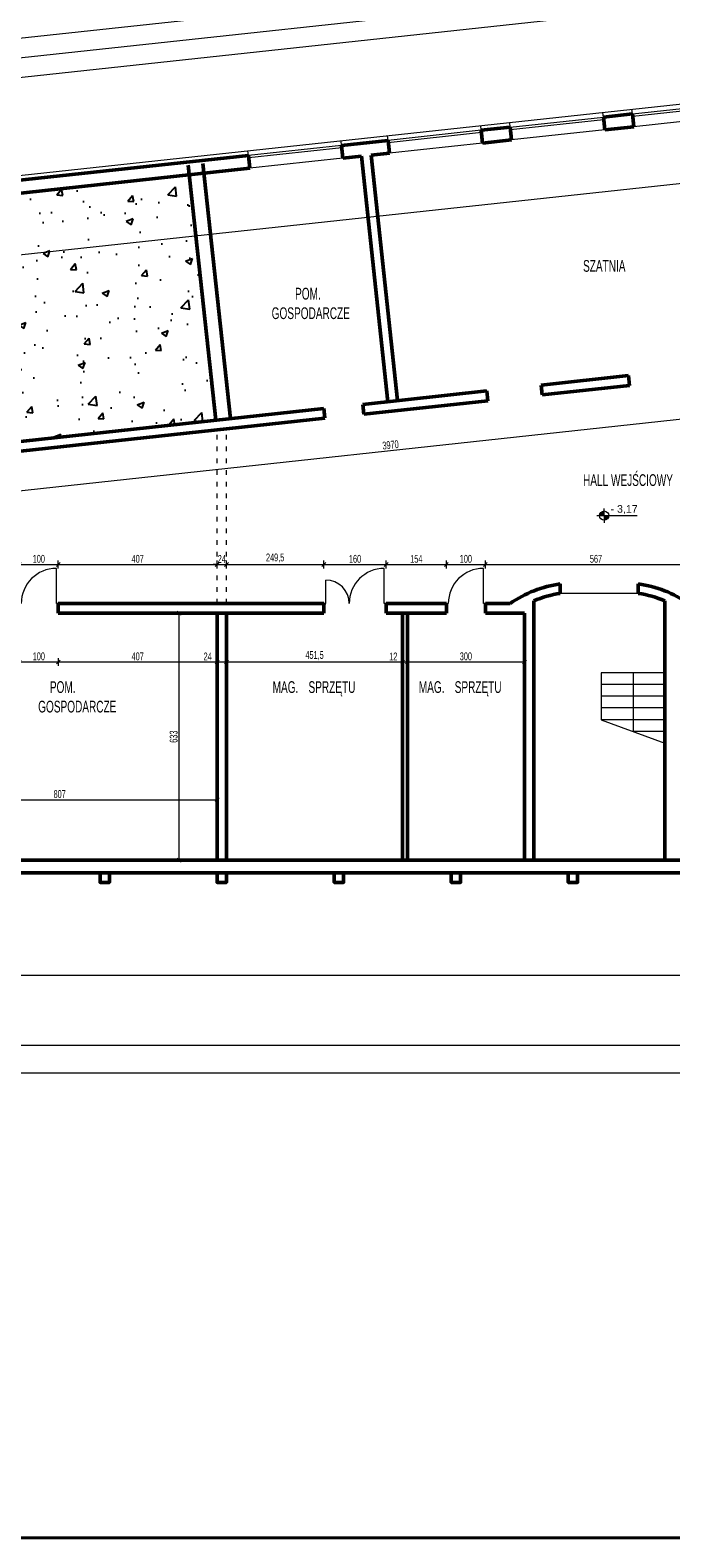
# Model space of a CAD drawing. Header units: millimetres. Extents: x 72202 to 304796, y 21658 to 519946.
# Tile 61 of 95: x 202846 to 204488, y 219413 to 223279. Entities that reach past the tile are written whole.
import ezdxf

# ---------------------------------------------------------------- set-up
doc = ezdxf.new("R2010")
doc.units = ezdxf.units.MM
doc.linetypes.add('ACAD_ISO03W100', pattern=[30, 12, -18])
doc.layers.get('Defpoints').update_dxf_attribs({"color": 3})
for name, color, linetype, lineweight in [('linia - gruba - projektowana', 170, 'Continuous', 50), ('linia - rzut - cienka', 250, 'Continuous', 18), ('linia - ściany do wyburzenia', 9, 'Continuous', 5), ('LINIA CIENKA', 7, 'Continuous', 13), ('LINIA WYMIAROWANIE', 1, 'Continuous', 9), ('OPISY', 251, 'Continuous', 9)]:
    doc.layers.add(name, color=color, linetype=linetype, lineweight=lineweight)
doc.layers.add('LINIA-NIE DRUKOWAĆ', color=3, linetype='Continuous', lineweight=20, plot=False)
doc.styles.add('simplex', font='arial.ttf')
doc.styles.get("Standard").update_dxf_attribs({"font": 'ARIALN.TTF', "width": 0.75})
doc.dimstyles.new('sebek100', dxfattribs={"dimtxt": 17, "dimasz": 10, "dimexe": 10, "dimexo": 20, "dimgap": 4, "dimtad": 1, "dimrnd": 0.5, "dimtxsty": 'Standard', "dimblk": 'OBLIQUE', "dimcen": 8, "dimclre": 1, "dimazin": 0, "dimtm": 1e-09, "dimtfac": 1, "dimtix": 1, "dimtmove": 1, "dimatfit": 3, "dimldrblk": 'zas', "dimfxl": 0, "dimtolj": 2, "dimlwd": -1, "dimlwe": -1, "dimarcsym": 0})

# ---------------------------------------------------------------- blocks, each defined once
blk = doc.blocks.new('_Oblique')
at = {"color": 0, "linetype": 'ByBlock', "lineweight": -2}
blk.add_line((-0.5, -0.5), (0.5, 0.5), dxfattribs=at)
blk = doc.blocks.new('*D267')
at = {"layer": 'Defpoints', "color": 0, "lineweight": -3, "ltscale": 4}
for p in [(202818.3, 221796.3), (202918.3, 221796.3), (202918.3, 221658.8)]:
    blk.add_point(p, dxfattribs=at)
at = {"layer": 'LINIA WYMIAROWANIE', "ltscale": 4}
for p, q in [((202818.3, 221668.8), (202818.3, 221648.8)), ((202918.3, 221668.8), (202918.3, 221648.8))]:
    blk.add_line(p, q, dxfattribs=at)
at = {"layer": 'LINIA WYMIAROWANIE', "color": 0, "ltscale": 4}
blk.add_line((202818.3, 221658.8), (202918.3, 221658.8), dxfattribs=at)
at = {"layer": 'LINIA WYMIAROWANIE', "color": 0, "ltscale": 4, "xscale": 10, "yscale": 10, "zscale": 10, "rotation": 180}
blk.add_blockref('_Oblique', (202818.3, 221658.8), dxfattribs=at)
at = {"layer": 'LINIA WYMIAROWANIE', "color": 0, "ltscale": 4, "xscale": 10, "yscale": 10, "zscale": 10}
blk.add_blockref('_Oblique', (202918.3, 221658.8), dxfattribs=at)
at = {"layer": 'LINIA WYMIAROWANIE', "color": 0, "lineweight": -3, "ltscale": 4, "insert": (202868.3, 221673.1), "char_height": 20, "attachment_point": 5}
blk.add_mtext('\\A2;100', dxfattribs=at)
blk = doc.blocks.new('zas')
blk = doc.blocks.new('*D268')
at = {"layer": 'Defpoints', "color": 0, "lineweight": -3, "ltscale": 4}
for p in [(202918.3, 221796.3), (203325.3, 221750.8), (203325.3, 221658.8)]:
    blk.add_point(p, dxfattribs=at)
at = {"layer": 'LINIA WYMIAROWANIE', "ltscale": 4}
for p, q in [((202918.3, 221668.8), (202918.3, 221648.8)), ((203325.3, 221668.8), (203325.3, 221648.8))]:
    blk.add_line(p, q, dxfattribs=at)
at = {"layer": 'LINIA WYMIAROWANIE', "color": 0, "ltscale": 4}
blk.add_line((202918.3, 221658.8), (203325.3, 221658.8), dxfattribs=at)
at = {"layer": 'LINIA WYMIAROWANIE', "color": 0, "ltscale": 4, "xscale": 10, "yscale": 10, "zscale": 10, "rotation": 180}
blk.add_blockref('_Oblique', (202918.3, 221658.8), dxfattribs=at)
at = {"layer": 'LINIA WYMIAROWANIE', "color": 0, "ltscale": 4, "xscale": 10, "yscale": 10, "zscale": 10}
blk.add_blockref('_Oblique', (203325.3, 221658.8), dxfattribs=at)
at = {"layer": 'LINIA WYMIAROWANIE', "color": 0, "lineweight": -3, "ltscale": 4, "insert": (203121.8, 221673.1), "char_height": 20, "attachment_point": 5}
blk.add_mtext('\\A2;407', dxfattribs=at)
blk = doc.blocks.new('*D269')
at = {"layer": 'Defpoints', "color": 0, "lineweight": -3, "ltscale": 4}
for p in [(203325.3, 221750.8), (203349.3, 221753.4), (203349.3, 221658.8)]:
    blk.add_point(p, dxfattribs=at)
at = {"layer": 'LINIA WYMIAROWANIE', "ltscale": 4}
for p, q in [((203325.3, 221668.8), (203325.3, 221648.8)), ((203349.3, 221668.8), (203349.3, 221648.8))]:
    blk.add_line(p, q, dxfattribs=at)
at = {"layer": 'LINIA WYMIAROWANIE', "color": 0, "ltscale": 4}
for p, q in [((203288.1, 221658.8), (203325.3, 221658.8)), ((203325.3, 221658.8), (203349.3, 221658.8))]:
    blk.add_line(p, q, dxfattribs=at)
at = {"layer": 'LINIA WYMIAROWANIE', "color": 0, "ltscale": 4, "xscale": 10, "yscale": 10, "zscale": 10, "rotation": 180}
blk.add_blockref('_Oblique', (203325.3, 221658.8), dxfattribs=at)
at = {"layer": 'LINIA WYMIAROWANIE', "color": 0, "ltscale": 4, "xscale": 10, "yscale": 10, "zscale": 10}
blk.add_blockref('_Oblique', (203349.3, 221658.8), dxfattribs=at)
at = {"layer": 'LINIA WYMIAROWANIE', "color": 0, "lineweight": -3, "ltscale": 4, "insert": (203301, 221672.9), "char_height": 20, "attachment_point": 5}
blk.add_mtext('\\A2;24', dxfattribs=at)
blk = doc.blocks.new('*D270')
at = {"layer": 'Defpoints', "color": 0, "lineweight": -3, "ltscale": 4}
for p in [(203349.3, 221753.4), (203800.8, 221750.4), (203800.8, 221658.8)]:
    blk.add_point(p, dxfattribs=at)
at = {"layer": 'LINIA WYMIAROWANIE', "ltscale": 4}
for p, q in [((203349.3, 221668.8), (203349.3, 221648.8)), ((203800.8, 221668.8), (203800.8, 221648.8))]:
    blk.add_line(p, q, dxfattribs=at)
at = {"layer": 'LINIA WYMIAROWANIE', "color": 0, "ltscale": 4}
blk.add_line((203349.3, 221658.8), (203800.8, 221658.8), dxfattribs=at)
at = {"layer": 'LINIA WYMIAROWANIE', "color": 0, "ltscale": 4, "xscale": 10, "yscale": 10, "zscale": 10, "rotation": 180}
blk.add_blockref('_Oblique', (203349.3, 221658.8), dxfattribs=at)
at = {"layer": 'LINIA WYMIAROWANIE', "color": 0, "ltscale": 4, "xscale": 10, "yscale": 10, "zscale": 10}
blk.add_blockref('_Oblique', (203800.8, 221658.8), dxfattribs=at)
at = {"layer": 'LINIA WYMIAROWANIE', "color": 0, "lineweight": -3, "ltscale": 4, "insert": (203575, 221674.9), "char_height": 20, "attachment_point": 5}
blk.add_mtext('\\A2;451,5', dxfattribs=at)
blk = doc.blocks.new('*D271')
at = {"layer": 'Defpoints', "color": 0, "lineweight": -3, "ltscale": 4}
for p in [(203800.8, 221750.4), (203812.8, 221760.3), (203812.8, 221658.8)]:
    blk.add_point(p, dxfattribs=at)
at = {"layer": 'LINIA WYMIAROWANIE', "ltscale": 4}
for p, q in [((203800.8, 221668.8), (203800.8, 221648.8)), ((203812.8, 221668.8), (203812.8, 221648.8))]:
    blk.add_line(p, q, dxfattribs=at)
at = {"layer": 'LINIA WYMIAROWANIE', "color": 0, "ltscale": 4}
for p, q in [((203764.6, 221658.8), (203800.8, 221658.8)), ((203800.8, 221658.8), (203812.8, 221658.8))]:
    blk.add_line(p, q, dxfattribs=at)
at = {"layer": 'LINIA WYMIAROWANIE', "color": 0, "ltscale": 4, "xscale": 10, "yscale": 10, "zscale": 10, "rotation": 180}
blk.add_blockref('_Oblique', (203800.8, 221658.8), dxfattribs=at)
at = {"layer": 'LINIA WYMIAROWANIE', "color": 0, "ltscale": 4, "xscale": 10, "yscale": 10, "zscale": 10}
blk.add_blockref('_Oblique', (203812.8, 221658.8), dxfattribs=at)
at = {"layer": 'LINIA WYMIAROWANIE', "color": 0, "lineweight": -3, "ltscale": 4, "insert": (203776.8, 221672.9), "char_height": 20, "attachment_point": 5}
blk.add_mtext('\\A2;12', dxfattribs=at)
blk = doc.blocks.new('*D272')
at = {"layer": 'Defpoints', "color": 0, "lineweight": -3, "ltscale": 4}
for p in [(203812.8, 221760.3), (204112.8, 221757.5), (204112.8, 221658.8)]:
    blk.add_point(p, dxfattribs=at)
at = {"layer": 'LINIA WYMIAROWANIE', "ltscale": 4}
for p, q in [((203812.8, 221668.8), (203812.8, 221648.8)), ((204112.8, 221668.8), (204112.8, 221648.8))]:
    blk.add_line(p, q, dxfattribs=at)
at = {"layer": 'LINIA WYMIAROWANIE', "color": 0, "ltscale": 4}
blk.add_line((203812.8, 221658.8), (204112.8, 221658.8), dxfattribs=at)
at = {"layer": 'LINIA WYMIAROWANIE', "color": 0, "ltscale": 4, "xscale": 10, "yscale": 10, "zscale": 10, "rotation": 180}
blk.add_blockref('_Oblique', (203812.8, 221658.8), dxfattribs=at)
at = {"layer": 'LINIA WYMIAROWANIE', "color": 0, "ltscale": 4, "xscale": 10, "yscale": 10, "zscale": 10}
blk.add_blockref('_Oblique', (204112.8, 221658.8), dxfattribs=at)
at = {"layer": 'LINIA WYMIAROWANIE', "color": 0, "lineweight": -3, "ltscale": 4, "insert": (203962.8, 221673.1), "char_height": 20, "attachment_point": 5}
blk.add_mtext('\\A2;300', dxfattribs=at)
blk = doc.blocks.new('*D258')
at = {"layer": 'Defpoints', "color": 0, "lineweight": -3, "ltscale": 4}
for p in [(202918.3, 221908.8), (202818.3, 221796.3), (202918.3, 221796.3)]:
    blk.add_point(p, dxfattribs=at)
at = {"layer": 'LINIA WYMIAROWANIE', "ltscale": 4}
for p, q in [((202818.3, 221898.8), (202818.3, 221918.8)), ((202918.3, 221898.8), (202918.3, 221918.8))]:
    blk.add_line(p, q, dxfattribs=at)
at = {"layer": 'LINIA WYMIAROWANIE', "color": 0, "ltscale": 4}
blk.add_line((202818.3, 221908.8), (202918.3, 221908.8), dxfattribs=at)
at = {"layer": 'LINIA WYMIAROWANIE', "color": 0, "ltscale": 4, "xscale": 10, "yscale": 10, "zscale": 10, "rotation": 180}
blk.add_blockref('_Oblique', (202818.3, 221908.8), dxfattribs=at)
at = {"layer": 'LINIA WYMIAROWANIE', "color": 0, "ltscale": 4, "xscale": 10, "yscale": 10, "zscale": 10}
blk.add_blockref('_Oblique', (202918.3, 221908.8), dxfattribs=at)
at = {"layer": 'LINIA WYMIAROWANIE', "color": 0, "lineweight": -3, "ltscale": 4, "insert": (202868.3, 221923.1), "char_height": 20, "attachment_point": 5}
blk.add_mtext('\\A2;100', dxfattribs=at)
blk = doc.blocks.new('*D276')
at = {"layer": 'Defpoints', "color": 0, "lineweight": -3, "ltscale": 4}
for p in [(203325.3, 221908.8), (203325.3, 221830.3), (202918.3, 221796.3)]:
    blk.add_point(p, dxfattribs=at)
at = {"layer": 'LINIA WYMIAROWANIE', "ltscale": 4}
for p, q in [((202918.3, 221898.8), (202918.3, 221918.8)), ((203325.3, 221898.8), (203325.3, 221918.8))]:
    blk.add_line(p, q, dxfattribs=at)
at = {"layer": 'LINIA WYMIAROWANIE', "color": 0, "ltscale": 4}
blk.add_line((202918.3, 221908.8), (203325.3, 221908.8), dxfattribs=at)
at = {"layer": 'LINIA WYMIAROWANIE', "color": 0, "ltscale": 4, "xscale": 10, "yscale": 10, "zscale": 10, "rotation": 180}
blk.add_blockref('_Oblique', (202918.3, 221908.8), dxfattribs=at)
at = {"layer": 'LINIA WYMIAROWANIE', "color": 0, "ltscale": 4, "xscale": 10, "yscale": 10, "zscale": 10}
blk.add_blockref('_Oblique', (203325.3, 221908.8), dxfattribs=at)
at = {"layer": 'LINIA WYMIAROWANIE', "color": 0, "lineweight": -3, "ltscale": 4, "insert": (203121.8, 221923.1), "char_height": 20, "attachment_point": 5}
blk.add_mtext('\\A2;407', dxfattribs=at)
blk = doc.blocks.new('*D277')
at = {"layer": 'Defpoints', "color": 0, "lineweight": -3, "ltscale": 4}
for p in [(203349.3, 221908.8), (203325.3, 221830.3), (203349.3, 221854.8)]:
    blk.add_point(p, dxfattribs=at)
at = {"layer": 'LINIA WYMIAROWANIE', "color": 0, "ltscale": 4}
for p, q in [((203325.3, 221908.8), (203315.3, 221908.8)), ((203325.3, 221908.8), (203349.3, 221908.8)), ((203349.3, 221908.8), (203359.3, 221908.8))]:
    blk.add_line(p, q, dxfattribs=at)
at = {"layer": 'LINIA WYMIAROWANIE', "ltscale": 4}
for p, q in [((203325.3, 221898.8), (203325.3, 221918.8)), ((203349.3, 221898.8), (203349.3, 221918.8))]:
    blk.add_line(p, q, dxfattribs=at)
at = {"layer": 'LINIA WYMIAROWANIE', "color": 0, "ltscale": 4, "xscale": 10, "yscale": 10, "zscale": 10}
blk.add_blockref('_Oblique', (203325.3, 221908.8), dxfattribs=at)
at = {"layer": 'LINIA WYMIAROWANIE', "color": 0, "ltscale": 4, "xscale": 10, "yscale": 10, "zscale": 10, "rotation": 180}
blk.add_blockref('_Oblique', (203349.3, 221908.8), dxfattribs=at)
at = {"layer": 'LINIA WYMIAROWANIE', "color": 0, "lineweight": -3, "ltscale": 4, "insert": (203337.3, 221922.9), "char_height": 20, "attachment_point": 5}
blk.add_mtext('\\A2;24', dxfattribs=at)
blk = doc.blocks.new('*D278')
at = {"layer": 'Defpoints', "color": 0, "lineweight": -3, "ltscale": 4}
for p in [(203598.8, 221908.8), (203349.3, 221854.8), (203598.8, 221796.3)]:
    blk.add_point(p, dxfattribs=at)
at = {"layer": 'LINIA WYMIAROWANIE', "ltscale": 4}
for p, q in [((203349.3, 221898.8), (203349.3, 221918.8)), ((203598.8, 221898.8), (203598.8, 221918.8))]:
    blk.add_line(p, q, dxfattribs=at)
at = {"layer": 'LINIA WYMIAROWANIE', "color": 0, "ltscale": 4}
blk.add_line((203349.3, 221908.8), (203598.8, 221908.8), dxfattribs=at)
at = {"layer": 'LINIA WYMIAROWANIE', "color": 0, "ltscale": 4, "xscale": 10, "yscale": 10, "zscale": 10, "rotation": 180}
blk.add_blockref('_Oblique', (203349.3, 221908.8), dxfattribs=at)
at = {"layer": 'LINIA WYMIAROWANIE', "color": 0, "ltscale": 4, "xscale": 10, "yscale": 10, "zscale": 10}
blk.add_blockref('_Oblique', (203598.8, 221908.8), dxfattribs=at)
at = {"layer": 'LINIA WYMIAROWANIE', "color": 0, "lineweight": -3, "ltscale": 4, "insert": (203474, 221924.9), "char_height": 20, "attachment_point": 5}
blk.add_mtext('\\A2;249,5', dxfattribs=at)
blk = doc.blocks.new('*D279')
at = {"layer": 'Defpoints', "color": 0, "lineweight": -3, "ltscale": 4}
for p in [(203758.8, 221908.8), (203598.8, 221796.3), (203758.8, 221796.3)]:
    blk.add_point(p, dxfattribs=at)
at = {"layer": 'LINIA WYMIAROWANIE', "ltscale": 4}
for p, q in [((203598.8, 221898.8), (203598.8, 221918.8)), ((203758.8, 221898.8), (203758.8, 221918.8))]:
    blk.add_line(p, q, dxfattribs=at)
at = {"layer": 'LINIA WYMIAROWANIE', "color": 0, "ltscale": 4}
blk.add_line((203598.8, 221908.8), (203758.8, 221908.8), dxfattribs=at)
at = {"layer": 'LINIA WYMIAROWANIE', "color": 0, "ltscale": 4, "xscale": 10, "yscale": 10, "zscale": 10, "rotation": 180}
blk.add_blockref('_Oblique', (203598.8, 221908.8), dxfattribs=at)
at = {"layer": 'LINIA WYMIAROWANIE', "color": 0, "ltscale": 4, "xscale": 10, "yscale": 10, "zscale": 10}
blk.add_blockref('_Oblique', (203758.8, 221908.8), dxfattribs=at)
at = {"layer": 'LINIA WYMIAROWANIE', "color": 0, "lineweight": -3, "ltscale": 4, "insert": (203678.8, 221923.1), "char_height": 20, "attachment_point": 5}
blk.add_mtext('\\A2;160', dxfattribs=at)
blk = doc.blocks.new('*D280')
at = {"layer": 'Defpoints', "color": 0, "lineweight": -3, "ltscale": 4}
for p in [(203912.8, 221908.8), (203758.8, 221796.3), (203912.8, 221796.3)]:
    blk.add_point(p, dxfattribs=at)
at = {"layer": 'LINIA WYMIAROWANIE', "ltscale": 4}
for p, q in [((203758.8, 221898.8), (203758.8, 221918.8)), ((203912.8, 221898.8), (203912.8, 221918.8))]:
    blk.add_line(p, q, dxfattribs=at)
at = {"layer": 'LINIA WYMIAROWANIE', "color": 0, "ltscale": 4}
blk.add_line((203758.8, 221908.8), (203912.8, 221908.8), dxfattribs=at)
at = {"layer": 'LINIA WYMIAROWANIE', "color": 0, "ltscale": 4, "xscale": 10, "yscale": 10, "zscale": 10, "rotation": 180}
blk.add_blockref('_Oblique', (203758.8, 221908.8), dxfattribs=at)
at = {"layer": 'LINIA WYMIAROWANIE', "color": 0, "ltscale": 4, "xscale": 10, "yscale": 10, "zscale": 10}
blk.add_blockref('_Oblique', (203912.8, 221908.8), dxfattribs=at)
at = {"layer": 'LINIA WYMIAROWANIE', "color": 0, "lineweight": -3, "ltscale": 4, "insert": (203835.8, 221923.1), "char_height": 20, "attachment_point": 5}
blk.add_mtext('\\A2;154', dxfattribs=at)
blk = doc.blocks.new('*D281')
at = {"layer": 'Defpoints', "color": 0, "lineweight": -3, "ltscale": 4}
for p in [(204012.8, 221908.8), (203912.8, 221796.3), (204012.8, 221796.3)]:
    blk.add_point(p, dxfattribs=at)
at = {"layer": 'LINIA WYMIAROWANIE', "ltscale": 4}
for p, q in [((203912.8, 221898.8), (203912.8, 221918.8)), ((204012.8, 221898.8), (204012.8, 221918.8))]:
    blk.add_line(p, q, dxfattribs=at)
at = {"layer": 'LINIA WYMIAROWANIE', "color": 0, "ltscale": 4}
blk.add_line((203912.8, 221908.8), (204012.8, 221908.8), dxfattribs=at)
at = {"layer": 'LINIA WYMIAROWANIE', "color": 0, "ltscale": 4, "xscale": 10, "yscale": 10, "zscale": 10, "rotation": 180}
blk.add_blockref('_Oblique', (203912.8, 221908.8), dxfattribs=at)
at = {"layer": 'LINIA WYMIAROWANIE', "color": 0, "ltscale": 4, "xscale": 10, "yscale": 10, "zscale": 10}
blk.add_blockref('_Oblique', (204012.8, 221908.8), dxfattribs=at)
at = {"layer": 'LINIA WYMIAROWANIE', "color": 0, "lineweight": -3, "ltscale": 4, "insert": (203962.8, 221923.1), "char_height": 20, "attachment_point": 5}
blk.add_mtext('\\A2;100', dxfattribs=at)
blk = doc.blocks.new('*D282')
at = {"layer": 'Defpoints', "color": 0, "lineweight": -3, "ltscale": 4}
for p in [(204579.8, 221908.8), (204012.8, 221796.3), (204579.8, 221797.6)]:
    blk.add_point(p, dxfattribs=at)
at = {"layer": 'LINIA WYMIAROWANIE', "ltscale": 4}
for p, q in [((204012.8, 221898.8), (204012.8, 221918.8)), ((204579.8, 221898.8), (204579.8, 221918.8))]:
    blk.add_line(p, q, dxfattribs=at)
at = {"layer": 'LINIA WYMIAROWANIE', "color": 0, "ltscale": 4}
blk.add_line((204012.8, 221908.8), (204579.8, 221908.8), dxfattribs=at)
at = {"layer": 'LINIA WYMIAROWANIE', "color": 0, "ltscale": 4, "xscale": 10, "yscale": 10, "zscale": 10, "rotation": 180}
blk.add_blockref('_Oblique', (204012.8, 221908.8), dxfattribs=at)
at = {"layer": 'LINIA WYMIAROWANIE', "color": 0, "ltscale": 4, "xscale": 10, "yscale": 10, "zscale": 10}
blk.add_blockref('_Oblique', (204579.8, 221908.8), dxfattribs=at)
at = {"layer": 'LINIA WYMIAROWANIE', "color": 0, "lineweight": -3, "ltscale": 4, "insert": (204296.3, 221923.1), "char_height": 20, "attachment_point": 5}
blk.add_mtext('\\A2;567', dxfattribs=at)
blk = doc.blocks.new('*D285')
at = {"layer": 'Defpoints', "color": 0, "lineweight": -3, "ltscale": 4}
for p in [(205734.2, 222514.4), (205745, 222415), (201786.8, 222086.8)]:
    blk.add_point(p, dxfattribs=at)
at = {"layer": 'LINIA WYMIAROWANIE', "color": 0, "ltscale": 4}
blk.add_line((201797.6, 221987.4), (205745, 222415), dxfattribs=at)
at = {"layer": 'LINIA WYMIAROWANIE', "ltscale": 4}
for p, q in [((205743.9, 222424.9), (205746.1, 222405.1)), ((201796.5, 221997.4), (201798.6, 221977.5))]:
    blk.add_line(p, q, dxfattribs=at)
at = {"layer": 'LINIA WYMIAROWANIE', "color": 0, "ltscale": 4, "xscale": 10, "yscale": 10, "zscale": 10}
for p, rotation in [((205745, 222415), 6.182017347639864), ((201797.6, 221987.4), 186.1820173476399)]:
    blk.add_blockref('_Oblique', p, dxfattribs=dict(at, rotation=rotation))
at = {"layer": 'LINIA WYMIAROWANIE', "color": 0, "lineweight": -3, "ltscale": 4, "insert": (203769.8, 222215.3), "char_height": 20, "attachment_point": 5, "rotation": 6.182}
blk.add_mtext('\\A2;3970', dxfattribs=at)
blk = doc.blocks.new('*D289')
at = {"layer": 'Defpoints', "color": 0, "lineweight": -3, "ltscale": 4}
for p in [(202518.3, 221279.9), (203325.3, 221305.8), (203325.3, 221219.7)]:
    blk.add_point(p, dxfattribs=at)
at = {"layer": 'LINIA WYMIAROWANIE', "ltscale": 4}
for p, q in [((202518.3, 221299.9), (202518.3, 221315.8)), ((203325.3, 221295.8), (203325.3, 221315.8))]:
    blk.add_line(p, q, dxfattribs=at)
at = {"layer": 'LINIA WYMIAROWANIE', "color": 0, "ltscale": 4}
blk.add_line((202518.3, 221305.8), (203325.3, 221305.8), dxfattribs=at)
at = {"layer": 'LINIA WYMIAROWANIE', "color": 0, "ltscale": 4, "xscale": 10, "yscale": 10, "zscale": 10, "rotation": 180}
blk.add_blockref('_Oblique', (202518.3, 221305.8), dxfattribs=at)
at = {"layer": 'LINIA WYMIAROWANIE', "color": 0, "ltscale": 4, "xscale": 10, "yscale": 10, "zscale": 10}
blk.add_blockref('_Oblique', (203325.3, 221305.8), dxfattribs=at)
at = {"layer": 'LINIA WYMIAROWANIE', "color": 0, "lineweight": -3, "ltscale": 4, "insert": (202921.8, 221320.1), "char_height": 20, "attachment_point": 5}
blk.add_mtext('\\A2;807', dxfattribs=at)
blk = doc.blocks.new('*D290')
at = {"layer": 'Defpoints', "color": 0, "lineweight": -3, "ltscale": 4}
for p in [(203228.2, 221783.8), (203325.3, 221783.8), (203325.3, 221150.8)]:
    blk.add_point(p, dxfattribs=at)
at = {"layer": 'LINIA WYMIAROWANIE', "ltscale": 4}
for p, q in [((203238.2, 221783.8), (203218.2, 221783.8)), ((203238.2, 221150.8), (203218.2, 221150.8))]:
    blk.add_line(p, q, dxfattribs=at)
at = {"layer": 'LINIA WYMIAROWANIE', "color": 0, "ltscale": 4}
blk.add_line((203228.2, 221150.8), (203228.2, 221783.8), dxfattribs=at)
at = {"layer": 'LINIA WYMIAROWANIE', "color": 0, "ltscale": 4, "xscale": 10, "yscale": 10, "zscale": 10}
for p, rotation in [((203228.2, 221783.8), 90), ((203228.2, 221150.8), 270)]:
    blk.add_blockref('_Oblique', p, dxfattribs=dict(at, rotation=rotation))
at = {"layer": 'LINIA WYMIAROWANIE', "color": 0, "lineweight": -3, "ltscale": 4, "insert": (203214, 221467.3), "char_height": 20, "attachment_point": 5, "rotation": 90}
blk.add_mtext('\\A2;633', dxfattribs=at)

msp = doc.modelspace()

# ---------------------------------------------------------------- hatches: boundary and pattern name
at = {"layer": 'linia - ściany do wyburzenia', "lineweight": -3, "ltscale": 1.2}
h = msp.add_hatch(dxfattribs=at)
h.set_pattern_fill('AR-CONC', color=256)
h.set_pattern_definition([(50, (54647.69, 17026.8), (182.18467, -15.939086), [19.05, -209.55]), (355, (54647.69, 17026.8), (-35.24342, 191.05685), [15.24, -167.64058]), (100.451445, (54662.87, 17025.47), (146.94125, 175.11775), [16.19001, -178.09024]), (46.1842, (54647.69, 17077.6), (271.07904, -42.04233), [28.575, -314.325]), (96.63556, (54670.28, 17074.1), (237.40413, 247.42612), [24.28502, -267.1356]), (351.18415, (54647.69, 17077.6), (237.40413, 247.42612), [22.85997, -251.45973]), (21, (54673.09, 17064.9), (151.61439, -102.2652), [19.05, -209.55]), (326, (54673.09, 17064.9), (61.80203, 184.18797), [15.24, -167.64]), (71.451445, (54685.72, 17056.38), (213.41642, 81.92277), [16.19001, -178.08994]), (37.5, (54647.686, 17026.8), (3.088603, 84.555039), [0, -165.608, 0, -170.18, 0, -168.275]), (7.5, (54647.69, 17026.8), (66.819663, 100.180575), [0, -97.028, 0, -161.798, 0, -64.135]), (327.5, (54591.044, 17026.8), (135.590595, -5.728744), [0, -63.5, 0, -198.12, 0, -262.89]), (317.5, (54565.64, 17026.8), (148.12918, 25.42649), [0, -82.55, 0, -131.572, 0, -186.69])])
h.paths.add_polyline_path([(203253.976, 222907.607), (202736.006, 222851.502), (202711.151, 222848.81), (202558.314, 222973.329), (202437.751, 222819.196), (201454.999, 222712.747), (201523.165, 222083.428), (203322.142, 222278.288)])
at = {"layer": 'OPISY'}
h = msp.add_hatch(color=256, dxfattribs=at)
edge = h.paths.add_edge_path()
edge.add_line((204317.21, 222033.979), (204317.21, 222045.934))
edge.add_arc((204317.21, 222033.979), 11.954, 90, 180.185208)
edge.add_line((204305.255, 222033.941), (204317.21, 222033.979))
edge = h.paths.add_edge_path()
edge.add_arc((204317.21, 222033.979), 11.954, 269.966892, 359.748577)
edge.add_line((204329.164, 222033.927), (204317.21, 222033.979))
edge.add_line((204317.21, 222033.979), (204317.203, 222022.025))
h = msp.add_hatch(color=256, dxfattribs=at)
h.paths.add_polyline_path([(204317.21, 222033.979), (204317.21, 222042.483, 0.41421356), (204308.706, 222033.979)])
h.paths.add_polyline_path([(204317.21, 222025.476, 0.41421356), (204325.713, 222033.979), (204317.21, 222033.979)])

# ---------------------------------------------------------------- linework, layer by layer
at = {"layer": 'linia - gruba - projektowana'}
for p, q in [((204389.748, 223063.918), (204315.184, 223055.841)), ((204389.748, 223063.918), (204393.312, 223031.017)), ((204002.026, 223021.827), (204076.59, 223029.903)), ((204002.026, 223021.827), (204005.58, 222989.019)), ((204076.59, 223029.903), (204080.144, 222997.095)), ((204315.174, 223055.934), (204318.748, 223022.94)), ((204393.312, 223031.017), (204318.748, 223022.94)), ((203644.12, 222983.059), (203763.422, 222995.982)), ((203644.12, 222983.059), (203647.673, 222950.251)), ((203763.422, 222995.982), (203766.976, 222963.174)), ((204005.58, 222989.019), (204080.144, 222997.095)), ((202779.179, 222889.371), (203405.515, 222957.214)), ((203405.515, 222957.214), (203409.069, 222924.406)), ((203647.673, 222950.251), (203694.897, 222955.366)), ((203694.897, 222955.366), (203763.063, 222326.047)), ((203719.752, 222958.058), (203766.976, 222963.174)), ((203719.752, 222958.058), (203787.918, 222328.739)), ((202782.733, 222856.563), (203409.069, 222924.406)), ((203251.284, 222932.462), (203322.142, 222278.288)), ((203289.063, 222936.554), (203359.921, 222282.38)), ((204155.766, 222368.584), (204379.458, 222392.813)), ((204158.458, 222343.729), (204155.766, 222368.584)), ((204158.458, 222343.729), (204382.15, 222367.959)), ((204382.15, 222367.959), (204379.458, 222392.813)), ((203698.441, 222319.048), (204016.58, 222353.508)), ((203701.133, 222294.193), (204019.273, 222328.653)), ((204019.273, 222328.653), (204016.58, 222353.508)), ((202505.917, 222189.877), (203599.023, 222308.279)), ((203601.715, 222283.424), (203599.023, 222308.279)), ((203701.133, 222294.193), (203698.441, 222319.048)), ((201786.792, 222086.837), (203601.715, 222283.424)), ((204204.792, 221858.846), (204204.792, 221834.606)), ((204404.792, 221858.846), (204404.792, 221834.606)), ((202918.292, 221808.846), (202959.292, 221808.846)), ((202918.292, 221808.846), (203325.292, 221808.846)), ((202918.292, 221783.846), (203325.292, 221783.846)), ((203287.792, 221808.846), (203598.792, 221808.846)), ((203287.792, 221783.846), (203598.792, 221783.846)), ((203325.292, 221150.846), (203325.292, 221783.846)), ((203349.292, 221150.846), (203349.292, 221783.846)), ((203598.792, 221783.846), (203598.792, 221808.846)), ((203758.792, 221808.846), (203912.792, 221808.846)), ((203758.792, 221783.846), (203758.792, 221808.846)), ((203758.792, 221783.846), (203912.792, 221783.846)), ((203800.792, 221150.846), (203800.792, 221783.846)), ((203812.792, 221150.846), (203812.792, 221783.846)), ((203912.792, 221783.846), (203912.792, 221808.846)), ((204012.792, 221808.846), (204076.292, 221808.846)), ((204012.792, 221783.846), (204012.792, 221808.846)), ((204012.792, 221783.846), (204112.792, 221783.846)), ((204112.792, 221783.846), (204112.792, 221150.846)), ((204136.792, 221815.209), (204136.792, 221150.846)), ((204472.792, 221815.209), (204472.792, 221150.846)), ((202544.292, 221150.846), (202974.292, 221150.846)), ((202974.292, 221150.846), (203100.292, 221150.846)), ((203050.292, 221150.846), (203100.292, 221150.846)), ((203100.292, 221150.846), (205082.839, 221150.846)), ((203100.292, 221117.846), (202069.792, 221118.554)), ((203100.292, 221117.846), (204932.445, 221117.846))]:
    msp.add_line(p, q, dxfattribs=at)
msp.add_lwpolyline([(202918.292, 221783.846), (202918.292, 221808.846)], dxfattribs=at)
for points in [[(203025.292, 221117.846), (203049.292, 221117.846), (203049.292, 221093.846), (203025.292, 221093.846)], [(203325.292, 221117.846), (203349.292, 221117.846), (203349.292, 221093.846), (203325.292, 221093.846)], [(203625.292, 221117.846), (203649.292, 221117.846), (203649.292, 221093.846), (203625.292, 221093.846)], [(203925.292, 221117.846), (203949.292, 221117.846), (203949.292, 221093.846), (203925.292, 221093.846)], [(204225.292, 221117.846), (204249.292, 221117.846), (204249.292, 221093.846), (204225.292, 221093.846)]]:
    msp.add_lwpolyline(points, close=True, dxfattribs=at)
for centre, radius, start, end in [((204244.33, 221567.112), 294.4, 97.718015, 124.804511), ((204244.33, 221567.112), 270.4, 98.407798, 113.434263), ((204365.255, 221567.112), 294.4, 55.195489, 82.281985), ((204365.255, 221567.112), 270.4, 66.565737, 81.592202)]:
    msp.add_arc(centre, radius, start, end, dxfattribs=at)
at = {"layer": 'linia - rzut - cienka', "linetype": 'ACAD_ISO03W100'}
for p, q in [((203325.292, 221808.846), (203325.292, 222253.483)), ((203349.292, 221808.846), (203349.292, 222256.082))]:
    msp.add_line(p, q, dxfattribs=at)
at = {"layer": 'LINIA CIENKA'}
for p, q in [((202728.86, 222895.991), (205703.276, 223218.171)), ((204315.189, 223055.842), (204313.891, 223067.865)), ((204389.748, 223063.918), (204388.451, 223075.942)), ((204389.773, 223063.732), (204628.367, 223089.67)), ((204390.422, 223057.767), (204629.016, 223083.705)), ((204002.026, 223021.827), (203763.422, 222995.982)), ((204002.026, 223021.827), (204000.729, 223033.85)), ((204076.59, 223029.903), (204075.293, 223041.927)), ((204076.595, 223029.904), (204315.189, 223055.842)), ((204077.243, 223023.939), (204315.838, 223049.877)), ((204318.748, 223022.94), (204080.144, 222997.095)), ((204631.926, 223056.768), (204393.322, 223030.923)), ((203644.12, 222983.059), (203405.515, 222957.214)), ((203644.12, 222983.059), (203642.822, 222995.083)), ((203763.422, 222995.982), (203762.124, 223008.005)), ((204002.672, 223015.862), (203764.068, 222990.017)), ((204005.58, 222989.019), (203766.976, 222963.174)), ((203405.515, 222957.214), (203404.218, 222969.238)), ((203644.766, 222977.094), (203406.162, 222951.249)), ((203647.673, 222950.251), (203409.069, 222924.406)), ((202913.292, 221808.846), (202913.292, 221898.846)), ((203753.792, 221808.846), (203753.792, 221898.846)), ((204007.792, 221808.846), (204007.792, 221898.846)), ((203603.792, 221808.846), (203603.792, 221868.846)), ((202918.292, 221808.846), (202913.292, 221808.846)), ((202918.292, 221808.846), (202913.292, 221808.846)), ((203598.792, 221808.846), (203603.792, 221808.846)), ((203758.792, 221808.846), (203753.792, 221808.846)), ((203912.792, 221808.846), (203917.792, 221808.846)), ((204012.792, 221808.846), (204007.792, 221808.846)), ((204309.792, 221630.846), (204309.792, 221510.846)), ((204472.792, 221630.846), (204309.792, 221630.846)), ((204391.292, 221630.846), (204391.292, 221480.846)), ((204472.792, 221600.846), (204309.792, 221600.846)), ((204472.792, 221570.846), (204309.792, 221570.846)), ((204472.792, 221540.846), (204309.792, 221540.846)), ((204472.792, 221510.846), (204309.792, 221510.846)), ((204309.792, 221510.846), (204472.792, 221450.846)), ((204472.792, 221480.846), (204391.292, 221480.846))]:
    msp.add_line(p, q, dxfattribs=at)
msp.add_lwpolyline([(200853.292, 220675.846), (200853.292, 223503.294), (207383.292, 223503.294), (207383.292, 220675.846)], close=True, dxfattribs=at)
for centre, radius, start, end in [((202913.292, 221808.846), 90, 90, 180), ((203753.792, 221808.846), 90, 90, 180), ((204007.792, 221808.846), 90, 90, 180), ((203603.792, 221808.846), 60, 0, 90)]:
    msp.add_arc(centre, radius, start, end, dxfattribs=at)
at = {"layer": 'LINIA WYMIAROWANIE', "lineweight": -3, "ltscale": 1.2}
msp.add_line((203598.792, 221808.846), (203603.792, 221808.846), dxfattribs=at)
at = {"layer": 'LINIA WYMIAROWANIE', "lineweight": 40, "ltscale": 4}
msp.add_lwpolyline([(189252.203, 225352.466), (235397.589, 225352.466), (235397.589, 219413.411), (189252.203, 219413.411)], close=True, dxfattribs=at)
at = {"layer": 'LINIA-NIE DRUKOWAĆ'}
for p, q in [((200920.341, 223052.144), (205665.585, 223566.136)), ((200925.725, 223002.435), (205670.969, 223516.427)), ((200931.11, 222952.726), (205676.354, 223466.718)), ((205680.398, 223011.506), (201129.02, 222518.513))]:
    msp.add_line(p, q, dxfattribs=at)
msp.add_lwpolyline([(200553.292, 223575.846), (200553.292, 220605.846), (207453.292, 220605.846), (207453.292, 223575.846)], close=True, dxfattribs=at)
for points in [[(204472.792, 221815.209), (204404.792, 221834.606), (204204.792, 221834.606), (204136.792, 221815.209), (204136.792, 221150.846), (204472.792, 221150.846), (204472.792, 221815.209)], [(202156.649, 220855.846), (205768.44, 220855.846)]]:
    msp.add_lwpolyline(points, dxfattribs=at)
at = {"layer": 'OPISY'}
for p, q in [((204298.207, 222033.945), (204401.931, 222033.893)), ((204317.21, 222033.979), (204317.199, 222015.934)), ((204317.21, 222033.979), (204317.213, 222051.934)), ((204317.21, 222033.935), (204317.21, 222046.69)), ((204317.21, 222033.935), (204317.21, 222021.18))]:
    msp.add_line(p, q, dxfattribs=at)
msp.add_circle((204317.21, 222033.979), 11.954, dxfattribs=at)

# ---------------------------------------------------------------- texts
at = {"layer": 'OPISY', "char_height": 30, "attachment_point": 1}
for s, insert, width in [('{\\W3.13918; }SZATNIA', (204233.098, 222689.157), 237.09004), ('{\\W6.27837; }POM.\\P{\\W7.848;  }GOSPODARCZE', (203465.08, 222617.982), 237.09004), ('{\\W3.13918; }HALL WEJŚCIOWY', (204233.098, 222140.047), 385.25632), ('{\\W3.13918; }POM.\\P{\\W6.2784;  }GOSPODARCZE', (202866.638, 221609.42), 125.07), ('{\\W3.13918; }MAG.{\\W2.72376; }SPRZĘTU', (203437.579, 221609.42), 425.45892), ('{\\W3.13918; }MAG.{\\W2.72376; }SPRZĘTU', (203812.23, 221609.42), 425.45892)]:
    msp.add_mtext(s, dxfattribs=dict(at, insert=insert, width=width))
at = {"layer": 'OPISY', "insert": (204333.516, 222061.022), "char_height": 19.5, "width": 125.07, "attachment_point": 1, "style": 'simplex'}
msp.add_mtext('- 3,17', dxfattribs=at)

# ---------------------------------------------------------------- dimensions: what is measured, and where the dimension line sits
at = {"layer": 'LINIA WYMIAROWANIE', "lineweight": -3, "ltscale": 4}
dim = msp.add_aligned_dim(p1=(201786.792, 222086.837), p2=(205734.241, 222514.414), distance=-100, text='3970', dimstyle='sebek100', override={"dimtxt": 20, "dimrnd": 0, "dimclre": 256, "dimtfill": 1, "dimarcsym": 2}, dxfattribs=at)
dim.commit()
dim.dimension.update_dxf_attribs({"geometry": '*D285', "text_midpoint": (203769.755, 222215.336)})
for base, p1, p2, picture, middle in [((203598.792, 221908.846), (203349.292, 221854.836), (203598.792, 221796.346), '*D278', (203474.042, 221924.865)), ((202918.292, 221908.846), (202818.292, 221796.346), (202918.292, 221796.346), '*D258', (202868.292, 221923.057)), ((203325.292, 221908.846), (202918.292, 221796.346), (203325.292, 221830.261), '*D276', (203121.792, 221923.057)), ((203349.292, 221908.846), (203325.292, 221830.261), (203349.292, 221854.836), '*D277', (203337.292, 221922.887)), ((203758.792, 221908.846), (203598.792, 221796.346), (203758.792, 221796.346), '*D279', (203678.792, 221923.057)), ((203912.792, 221908.846), (203758.792, 221796.346), (203912.792, 221796.346), '*D280', (203835.792, 221923.057)), ((204012.792, 221908.846), (203912.792, 221796.346), (204012.792, 221796.346), '*D281', (203962.792, 221923.057)), ((204579.792, 221908.846), (204012.792, 221796.346), (204579.792, 221797.642), '*D282', (204296.292, 221923.057)), ((202918.292, 221658.846), (202818.292, 221796.346), (202918.292, 221796.346), '*D267', (202868.292, 221673.057)), ((203325.292, 221658.846), (202918.292, 221796.346), (203325.292, 221750.823), '*D268', (203121.792, 221673.057)), ((203800.792, 221658.846), (203349.292, 221753.446), (203800.792, 221750.438), '*D270', (203575.042, 221674.865)), ((204112.792, 221658.846), (203812.792, 221760.305), (204112.792, 221757.48), '*D272', (203962.792, 221673.057)), ((203325.292, 221305.846), (202518.292, 221279.903), (203325.292, 221219.694), '*D289', (202921.792, 221320.057))]:
    dim = msp.add_linear_dim(base=base, p1=p1, p2=p2, dimstyle='sebek100', override={"dimtxt": 20, "dimrnd": 0, "dimclre": 256, "dimtfill": 1, "dimarcsym": 2}, dxfattribs=at)
    dim.commit()
    dim.dimension.update_dxf_attribs({"geometry": picture, "text_midpoint": middle})
dim = msp.add_linear_dim(base=(203228.166, 221783.846), p1=(203325.292, 221150.846), p2=(203325.292, 221783.846), angle=90, dimstyle='sebek100', override={"dimtxt": 20, "dimrnd": 0, "dimclre": 256, "dimtfill": 1, "dimarcsym": 2}, dxfattribs=at)
dim.commit()
dim.dimension.update_dxf_attribs({"geometry": '*D290', "text_midpoint": (203213.954, 221467.346)})
for base, p1, p2, picture, middle in [((203349.292, 221658.846), (203325.292, 221750.823), (203349.292, 221753.446), '*D269', (203300.958, 221658.846)), ((203812.792, 221658.846), (203800.792, 221750.438), (203812.792, 221760.305), '*D271', (203776.805, 221658.846))]:
    dim = msp.add_linear_dim(base=base, p1=p1, p2=p2, dimstyle='sebek100', override={"dimtxt": 20, "dimrnd": 0, "dimclre": 256, "dimtfill": 1, "dimarcsym": 2}, dxfattribs=at)
    dim.commit()
    dim.dimension.update_dxf_attribs({"geometry": picture, "text_midpoint": middle, "dimtype": 160})

doc.saveas('drawing.dxf')
